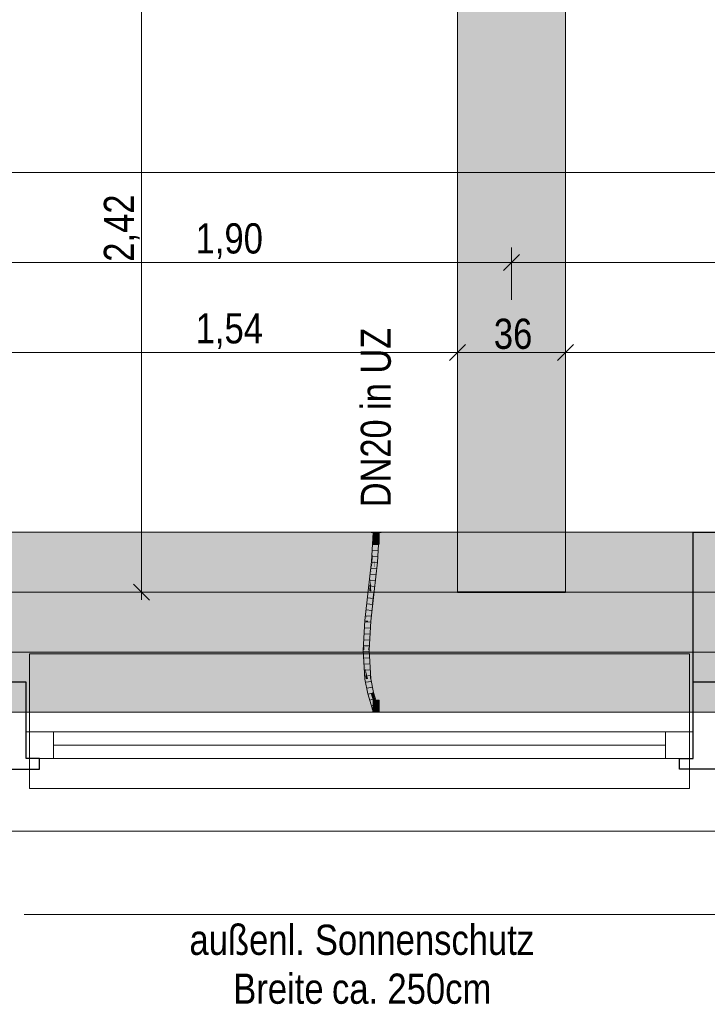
# Model space of a CAD drawing. Extents: x -720 to 300, y 62 to 1107.
# Tile 30 of 117: x -202 to -156, y 189 to 255. Entities that reach past the tile are written whole.
import ezdxf
from ezdxf.lldxf.tags import DXFTag

# ---------------------------------------------------------------- set-up
doc = ezdxf.new("R2010")
doc.units = 0
doc.layers.get('0').update_dxf_attribs({"lineweight": 35})
for name, color, linetype, lineweight, true_color in [('00_Beschriftung UZ', 3, 'Continuous', 13, 0x00ff00), ('30 -33 Aussenwände- 7 Fassade_ Elemente', 7, 'Continuous', 9, 0x00aacc), ('30 -35 Decken- 1 Konstruktion-Träger- Stahlbeton', 7, 'grob-A06G9FGE8I', 13, 0x33aa00), ('70 -72 Beschriftung- 1 Beschriftung allgemein', 7, 'Continuous', 9, 0xff6633), ('70 -76 Bemaßung- 2 Allgemein', 9, 'Continuous', 5, 0x808080), ('E_Leerrohr 20', 7, 'Continuous', 13, 0xcc0099), ('E_Leerrohr 20-Shading', 7, 'Continuous', 13, 0xcc0099)]:
    doc.layers.add(name, color=color, linetype=linetype, lineweight=lineweight, true_color=true_color)
doc.layers.add('70 -71 Achsen- 1 Gebäudeachsen', color=7, linetype='STRICHPUNKT2-A06G9FGD8I', lineweight=18)
doc.layers.add('Detailelementbeschriftung', color=7, linetype='Continuous', lineweight=9)
doc.layers.add('iwb_Schraffur_Unterzug', color=7, linetype='Continuous', lineweight=5, true_color=0xffffcc, plot=False)
doc.styles.get("Standard").update_dxf_attribs({"font": 'ARIALN.TTF'})
tags = doc.linetypes.add('grob-A06G9FGE8I', pattern=[14, 3, -8, 3]).pattern_tags.tags
tags[8:9] = [DXFTag(74, 4), DXFTag(75, 0), DXFTag(340, '0'), DXFTag(46, 0.0), DXFTag(50, 0.0), DXFTag(44, 0.0), DXFTag(45, 0.0)]
tags[6:7] = [DXFTag(74, 4), DXFTag(75, 0), DXFTag(340, '0'), DXFTag(46, 0.0), DXFTag(50, 0.0), DXFTag(44, 0.0), DXFTag(45, 0.0)]
tags[4:5] = [DXFTag(74, 4), DXFTag(75, 0), DXFTag(340, '0'), DXFTag(46, 0.0), DXFTag(50, 0.0), DXFTag(44, 0.0), DXFTag(45, 0.0)]
tags = doc.linetypes.add('STRICHPUNKT2', pattern=[12.7, 6.35, -3.175, 0, -3.175]).pattern_tags.tags
tags[10:11] = [DXFTag(74, 4), DXFTag(75, 0), DXFTag(340, '0'), DXFTag(46, 0.0), DXFTag(50, 0.0), DXFTag(44, 0.0), DXFTag(45, 0.0)]
tags[8:9] = [DXFTag(74, 4), DXFTag(75, 0), DXFTag(340, '0'), DXFTag(46, 0.0), DXFTag(50, 0.0), DXFTag(44, 0.0), DXFTag(45, 0.0)]
tags[6:7] = [DXFTag(74, 4), DXFTag(75, 0), DXFTag(340, '0'), DXFTag(46, 0.0), DXFTag(50, 0.0), DXFTag(44, 0.0), DXFTag(45, 0.0)]
tags[4:5] = [DXFTag(74, 4), DXFTag(75, 0), DXFTag(340, '0'), DXFTag(46, 0.0), DXFTag(50, 0.0), DXFTag(44, 0.0), DXFTag(45, 0.0)]
tags = doc.linetypes.add('STRICHPUNKT2-A06G9FGD8I', pattern=[12.7, 6.35, -3.175, 0, -3.175]).pattern_tags.tags
tags[10:11] = [DXFTag(74, 4), DXFTag(75, 0), DXFTag(340, '0'), DXFTag(46, 0.0), DXFTag(50, 0.0), DXFTag(44, 0.0), DXFTag(45, 0.0)]
tags[8:9] = [DXFTag(74, 4), DXFTag(75, 0), DXFTag(340, '0'), DXFTag(46, 0.0), DXFTag(50, 0.0), DXFTag(44, 0.0), DXFTag(45, 0.0)]
tags[6:7] = [DXFTag(74, 4), DXFTag(75, 0), DXFTag(340, '0'), DXFTag(46, 0.0), DXFTag(50, 0.0), DXFTag(44, 0.0), DXFTag(45, 0.0)]
tags[4:5] = [DXFTag(74, 4), DXFTag(75, 0), DXFTag(340, '0'), DXFTag(46, 0.0), DXFTag(50, 0.0), DXFTag(44, 0.0), DXFTag(45, 0.0)]

# ---------------------------------------------------------------- blocks, each defined once
blk = doc.blocks.new('Shading-A06G9FFB8I', base_point=(-178.541, 216.193))
at = {"layer": 'E_Leerrohr 20-Shading', "color": 223, "true_color": 0xc57fb4}
for points in [[(-178.605, 219.033), (-178.546, 220.739), (-178.617, 218.894), (-178.639, 218.896)], [(-178.571, 219.431), (-178.546, 220.739), (-178.605, 219.033)], [(-178.546, 220.739), (-178.571, 219.431), (-178.482, 220.835), (-178.529, 219.907)], [(-178.546, 220.739), (-178.482, 220.835), (-178.541, 220.835)], [(-178.241, 218.863), (-178.141, 220.835), (-178.299, 218.868), (-178.282, 219.201)], [(-178.141, 220.835), (-178.199, 220.835), (-178.282, 219.201)], [(-178.61, 218.894), (-178.581, 218.891), (-178.605, 219.033), (-178.571, 219.431)], [(-178.571, 219.431), (-178.581, 218.891), (-178.529, 219.907)], [(-178.61, 218.894), (-178.605, 219.033), (-178.617, 218.894)], [(-179.116, 212.099), (-179.197, 212.988), (-179.157, 212.327)], [(-179.197, 212.988), (-179.068, 211.83), (-179.177, 212.988)], [(-179.197, 212.988), (-179.116, 212.099), (-179.068, 211.83), (-179.068, 211.829)], [(-179.068, 211.83), (-179.138, 212.988), (-179.177, 212.988)], [(-178.739, 211.075), (-178.805, 212.988), (-178.855, 212.988)], [(-178.739, 211.075), (-178.73, 211.89), (-178.805, 212.988), (-178.797, 212.988)], [(-179.079, 211.04), (-179.021, 211.046), (-179.157, 212.327), (-179.116, 212.099)], [(-179.116, 212.099), (-179.021, 211.046), (-179.068, 211.829)], [(-178.73, 211.89), (-178.739, 211.075), (-178.719, 211.077)], [(-178.681, 211.081), (-178.73, 211.89), (-178.719, 211.077)], [(-179.021, 211.046), (-179.079, 211.04), (-178.837, 210.077), (-178.894, 210.063)], [(-178.739, 211.075), (-178.562, 210.145), (-178.719, 211.077)], [(-178.562, 210.145), (-178.681, 211.081), (-178.719, 211.077)], [(-178.562, 210.145), (-178.558, 210.185), (-178.681, 211.081), (-178.671, 211.027)], [(-178.558, 210.185), (-178.541, 210.346), (-178.671, 211.027)], [(-178.552, 210.147), (-178.515, 210.156), (-178.558, 210.186), (-178.541, 210.346)], [(-178.505, 210.158), (-178.541, 210.346), (-178.515, 210.156)], [(-178.553, 209.132), (-178.837, 210.077), (-178.671, 209.321), (-178.894, 210.063)], [(-178.558, 210.185), (-178.562, 210.145), (-178.553, 210.147)], [(-178.553, 210.147), (-178.562, 210.145), (-178.529, 210.036)], [(-178.553, 210.147), (-178.552, 210.147), (-178.558, 210.185), (-178.558, 210.186)], [(-178.529, 210.036), (-178.552, 210.147), (-178.553, 210.147)], [(-178.412, 209.663), (-178.515, 210.156), (-178.552, 210.147)], [(-178.529, 210.036), (-178.399, 209.603), (-178.552, 210.147), (-178.412, 209.663)], [(-178.226, 209.231), (-178.505, 210.158), (-178.399, 209.603), (-178.515, 210.156)], [(-178.226, 209.231), (-178.399, 209.603), (-178.282, 209.214)], [(-178.671, 209.321), (-178.609, 209.115), (-178.569, 209.128)], [(-178.553, 209.132), (-178.671, 209.321), (-178.569, 209.128)], [(-178.569, 209.128), (-178.609, 209.115), (-178.549, 209.097), (-178.597, 209.079)], [(-178.541, 209.099), (-178.553, 209.132), (-178.549, 209.097), (-178.569, 209.128)], [(-178.488, 208.896), (-178.543, 208.89), (-178.488, 208.859), (-178.541, 208.859)], [(-178.488, 208.859), (-178.486, 208.859), (-178.488, 208.896), (-178.486, 208.897)], [(-178.486, 208.859), (-178.484, 208.859), (-178.486, 208.897), (-178.485, 208.897)], [(-178.482, 208.859), (-178.484, 208.897), (-178.484, 208.859), (-178.485, 208.897)], [(-178.22, 209.215), (-178.282, 209.214), (-178.271, 209.197)], [(-178.282, 209.214), (-178.275, 209.195), (-178.271, 209.197)], [(-178.141, 208.859), (-178.148, 208.934), (-178.199, 208.859), (-178.203, 208.928)], [(-178.141, 208.859), (-178.145, 208.934), (-178.148, 208.934)]]:
    blk.add_solid(points, dxfattribs=at)
at = {"layer": 'E_Leerrohr 20-Shading', "color": 231, "true_color": 0xe17fc9}
for points in [[(-178.44, 218.88), (-178.341, 220.835), (-178.529, 219.907), (-178.482, 220.835)], [(-178.341, 220.835), (-178.44, 218.88), (-178.37, 218.874)], [(-178.37, 218.874), (-178.299, 218.868), (-178.341, 220.835), (-178.282, 219.201)], [(-178.282, 219.201), (-178.199, 220.835), (-178.341, 220.835)], [(-178.529, 219.907), (-178.581, 218.891), (-178.493, 218.884)], [(-178.44, 218.88), (-178.529, 219.907), (-178.493, 218.884)], [(-178.712, 217.718), (-178.493, 218.884), (-178.581, 218.891)], [(-178.712, 217.718), (-178.66, 216.911), (-178.493, 218.884), (-178.471, 218.605)], [(-178.476, 218.432), (-178.527, 216.896), (-178.44, 218.88), (-178.52, 216.895)], [(-178.52, 216.895), (-178.399, 217.971), (-178.44, 218.88), (-178.37, 218.874)], [(-178.471, 218.605), (-178.44, 218.88), (-178.493, 218.884)], [(-178.471, 218.605), (-178.476, 218.432), (-178.44, 218.88)], [(-178.399, 217.971), (-178.299, 218.868), (-178.37, 218.874)], [(-178.471, 218.605), (-178.66, 216.911), (-178.476, 218.433), (-178.601, 216.905)], [(-178.601, 216.905), (-178.527, 216.896), (-178.476, 218.433)], [(-178.712, 217.718), (-178.801, 216.927), (-178.734, 216.92)], [(-178.66, 216.911), (-178.712, 217.718), (-178.734, 216.92)], [(-178.885, 214.943), (-178.801, 216.927), (-179.025, 214.955)], [(-178.801, 216.927), (-178.885, 214.943), (-178.734, 216.92), (-178.742, 216.604)], [(-178.758, 216.057), (-178.66, 216.911), (-178.734, 216.92)], [(-178.758, 216.057), (-178.527, 216.896), (-178.66, 216.911)], [(-178.758, 216.057), (-178.616, 216.052), (-178.527, 216.896), (-178.529, 216.81)], [(-178.529, 216.81), (-178.52, 216.895), (-178.527, 216.896)], [(-178.885, 214.943), (-178.758, 216.057), (-178.742, 216.604)], [(-178.885, 214.943), (-178.883, 214.943), (-178.758, 216.057), (-178.757, 216.057)], [(-178.757, 216.057), (-178.883, 214.943), (-178.709, 216.055), (-178.777, 214.934)], [(-178.777, 214.934), (-178.744, 214.931), (-178.709, 216.055), (-178.616, 216.052)], [(-179.121, 212.988), (-179.03, 214.879), (-179.13, 213.129)], [(-179.121, 212.988), (-178.997, 212.988), (-179.03, 214.879), (-178.889, 214.867)], [(-178.889, 214.867), (-178.885, 214.943), (-179.03, 214.879), (-179.025, 214.955)], [(-178.997, 212.988), (-178.878, 212.988), (-178.889, 214.867), (-178.861, 213.307)], [(-178.889, 214.867), (-178.861, 213.307), (-178.883, 214.943), (-178.777, 214.934)], [(-178.883, 214.943), (-178.885, 214.943), (-178.889, 214.867)], [(-178.861, 213.307), (-178.855, 212.988), (-178.777, 214.934), (-178.744, 214.931)], [(-179.138, 212.988), (-179.121, 212.988), (-179.13, 213.129)], [(-179.068, 211.83), (-178.88, 211.06), (-179.138, 212.988), (-179.121, 212.988)], [(-178.88, 211.06), (-178.997, 212.988), (-179.121, 212.988)], [(-178.855, 212.988), (-178.997, 212.988), (-178.739, 211.075), (-178.88, 211.06)], [(-178.878, 212.988), (-178.855, 212.988), (-178.861, 213.307)], [(-179.068, 211.83), (-179.021, 211.046), (-178.93, 211.055)], [(-178.88, 211.06), (-179.068, 211.83), (-178.93, 211.055)], [(-178.699, 210.111), (-178.93, 211.055), (-178.837, 210.077), (-179.021, 211.046)], [(-178.699, 210.111), (-178.88, 211.06), (-178.93, 211.055)], [(-178.739, 211.075), (-178.88, 211.06), (-178.562, 210.145), (-178.699, 210.111)], [(-178.471, 209.35), (-178.699, 210.111), (-178.553, 209.132), (-178.837, 210.077)], [(-178.529, 210.036), (-178.562, 210.145), (-178.471, 209.35), (-178.699, 210.111)], [(-178.414, 209.266), (-178.399, 209.603), (-178.515, 209.864), (-178.529, 210.036)], [(-178.471, 209.35), (-178.418, 209.173), (-178.515, 209.864), (-178.414, 209.266)], [(-178.364, 209.19), (-178.399, 209.603), (-178.399, 209.179), (-178.414, 209.266)], [(-178.282, 209.214), (-178.399, 209.603), (-178.364, 209.19)], [(-178.471, 209.35), (-178.553, 209.132), (-178.511, 209.145)], [(-178.511, 209.145), (-178.553, 209.132), (-178.52, 209.107), (-178.541, 209.099)], [(-178.52, 209.107), (-178.541, 209.099), (-178.527, 209.077), (-178.533, 209.075)], [(-178.527, 209.077), (-178.533, 209.075), (-178.529, 209.066)], [(-178.381, 209.07), (-178.399, 209.122), (-178.529, 209.066), (-178.527, 209.077)], [(-178.381, 209.07), (-178.529, 209.066), (-178.516, 209.026)], [(-178.399, 209.122), (-178.408, 209.147), (-178.527, 209.077), (-178.52, 209.107)], [(-178.408, 209.147), (-178.418, 209.173), (-178.52, 209.107), (-178.511, 209.145)], [(-178.381, 209.07), (-178.516, 209.026), (-178.365, 209.018), (-178.502, 208.98)], [(-178.418, 209.173), (-178.471, 209.35), (-178.511, 209.145)], [(-178.487, 208.984), (-178.502, 208.98), (-178.486, 208.938), (-178.491, 208.937)], [(-178.487, 208.913), (-178.485, 208.913), (-178.491, 208.937), (-178.486, 208.938)], [(-178.352, 208.965), (-178.365, 209.018), (-178.486, 208.938), (-178.487, 208.984)], [(-178.485, 208.913), (-178.487, 208.913), (-178.485, 208.897)], [(-178.485, 208.913), (-178.349, 208.944), (-178.486, 208.938), (-178.352, 208.965)], [(-178.484, 208.897), (-178.344, 208.912), (-178.485, 208.913), (-178.349, 208.944)], [(-178.484, 208.897), (-178.485, 208.913), (-178.485, 208.897)], [(-178.344, 208.912), (-178.484, 208.897), (-178.341, 208.859), (-178.482, 208.859)], [(-178.414, 209.266), (-178.418, 209.173), (-178.399, 209.179)], [(-178.364, 209.19), (-178.418, 209.173), (-178.361, 209.164), (-178.408, 209.147)], [(-178.361, 209.164), (-178.408, 209.147), (-178.359, 209.136), (-178.399, 209.122)], [(-178.359, 209.136), (-178.399, 209.122), (-178.353, 209.079), (-178.381, 209.07)], [(-178.348, 209.022), (-178.353, 209.079), (-178.364, 209.018), (-178.381, 209.07)], [(-178.381, 209.07), (-178.381, 209.07), (-178.364, 209.018), (-178.365, 209.018)], [(-178.348, 209.022), (-178.365, 209.018), (-178.344, 208.967), (-178.352, 208.965)], [(-178.361, 209.164), (-178.282, 209.214), (-178.364, 209.19)], [(-178.359, 209.136), (-178.295, 209.158), (-178.361, 209.164), (-178.288, 209.191)], [(-178.353, 209.079), (-178.31, 209.093), (-178.359, 209.136), (-178.295, 209.158)], [(-178.348, 209.022), (-178.322, 209.029), (-178.353, 209.079), (-178.31, 209.093)], [(-178.344, 208.967), (-178.352, 208.965), (-178.342, 208.912), (-178.344, 208.912)], [(-178.344, 208.967), (-178.332, 208.969), (-178.348, 209.022), (-178.322, 209.029)], [(-178.342, 208.912), (-178.339, 208.913), (-178.344, 208.967), (-178.332, 208.969)], [(-178.342, 208.912), (-178.344, 208.912), (-178.341, 208.859)], [(-178.341, 208.859), (-178.339, 208.913), (-178.342, 208.912)], [(-178.341, 208.859), (-178.199, 208.859), (-178.339, 208.913), (-178.203, 208.928)], [(-178.339, 208.913), (-178.203, 208.928), (-178.332, 208.969), (-178.214, 208.993)], [(-178.332, 208.969), (-178.214, 208.993), (-178.322, 209.029), (-178.229, 209.055)], [(-178.322, 209.029), (-178.229, 209.055), (-178.31, 209.093), (-178.247, 209.113)], [(-178.31, 209.093), (-178.247, 209.113), (-178.295, 209.158), (-178.266, 209.168)], [(-178.295, 209.158), (-178.266, 209.168), (-178.288, 209.191), (-178.275, 209.195)], [(-178.288, 209.191), (-178.275, 209.195), (-178.282, 209.214)]]:
    blk.add_solid(points, dxfattribs=at)
at = {"layer": 'E_Leerrohr 20-Shading', "color": 223, "true_color": 0xc67fb4}
for points in [[(-178.656, 218.692), (-178.801, 216.927), (-178.61, 218.894), (-178.712, 217.718)], [(-178.678, 218.114), (-178.712, 217.718), (-178.581, 218.891)], [(-178.61, 218.894), (-178.678, 218.114), (-178.581, 218.891)], [(-178.656, 218.692), (-178.639, 218.896), (-178.671, 218.615)], [(-178.639, 218.896), (-178.656, 218.692), (-178.617, 218.894)], [(-178.656, 218.692), (-178.61, 218.894), (-178.617, 218.894)], [(-178.399, 217.971), (-178.443, 217.211), (-178.241, 218.863), (-178.37, 217.706)], [(-178.399, 217.971), (-178.241, 218.863), (-178.299, 218.868)], [(-178.671, 218.615), (-178.79, 217.55), (-178.801, 216.927), (-178.843, 216.932)], [(-178.671, 218.615), (-178.801, 216.927), (-178.656, 218.692)], [(-178.79, 217.55), (-178.859, 216.934), (-178.843, 216.932)], [(-178.478, 216.971), (-178.399, 217.971), (-178.49, 216.892), (-178.52, 216.895)], [(-178.443, 217.211), (-178.399, 217.971), (-178.478, 216.971)], [(-178.443, 217.211), (-178.461, 216.889), (-178.37, 217.706)], [(-179.025, 214.955), (-178.801, 216.927), (-179.026, 214.955)], [(-178.859, 216.934), (-178.988, 215.409), (-178.99, 215.276), (-178.992, 215.256)], [(-178.859, 216.934), (-178.99, 215.276), (-178.843, 216.932)], [(-178.99, 215.276), (-178.801, 216.927), (-178.843, 216.932)], [(-178.988, 215.409), (-178.859, 216.934), (-178.974, 215.92)], [(-178.485, 216.891), (-178.671, 215.053), (-178.541, 216.193)], [(-178.485, 216.891), (-178.558, 216.436), (-178.671, 215.053), (-178.586, 216.105)], [(-178.616, 216.052), (-178.561, 216.419), (-178.529, 216.81)], [(-178.561, 216.419), (-178.558, 216.436), (-178.529, 216.81), (-178.52, 216.895)], [(-178.52, 216.895), (-178.558, 216.436), (-178.49, 216.892)], [(-178.558, 216.436), (-178.485, 216.891), (-178.49, 216.892)], [(-178.541, 216.193), (-178.461, 216.889), (-178.485, 216.891)], [(-178.485, 216.891), (-178.478, 216.971), (-178.49, 216.892)], [(-178.485, 216.891), (-178.461, 216.889), (-178.478, 216.971), (-178.443, 217.211)], [(-178.696, 214.927), (-178.586, 216.105), (-178.744, 214.931), (-178.599, 216.083)], [(-178.586, 216.105), (-178.696, 214.927), (-178.671, 215.096)], [(-178.663, 215.148), (-178.586, 216.105), (-178.671, 215.096)], [(-178.561, 216.419), (-178.616, 216.052), (-178.569, 216.32), (-178.599, 216.083)], [(-178.599, 216.083), (-178.586, 216.105), (-178.569, 216.32)], [(-178.586, 216.105), (-178.558, 216.436), (-178.561, 216.419)], [(-179.084, 214.96), (-179.026, 214.955), (-178.974, 215.92), (-178.988, 215.409)], [(-179.026, 214.955), (-179.11, 214.062), (-179.03, 214.879), (-179.13, 213.129)], [(-179.084, 214.96), (-179.095, 214.765), (-179.026, 214.955), (-179.11, 214.062)], [(-179.03, 214.879), (-179.025, 214.955), (-179.026, 214.955)], [(-178.988, 215.409), (-179.026, 214.955), (-178.992, 215.256)], [(-178.855, 212.988), (-178.696, 214.927), (-178.744, 214.931)], [(-178.855, 212.988), (-178.787, 213.149), (-178.696, 214.927), (-178.685, 214.926)], [(-178.696, 214.927), (-178.685, 214.926), (-178.671, 215.096)], [(-178.671, 215.053), (-178.663, 215.148), (-178.685, 214.926), (-178.671, 215.096)], [(-179.11, 214.062), (-179.095, 214.765), (-179.158, 213.55), (-179.162, 213.602)], [(-179.162, 213.602), (-179.175, 213.371), (-179.158, 213.55)], [(-179.158, 213.55), (-179.175, 213.371), (-179.13, 213.126), (-179.138, 212.988)], [(-179.13, 213.129), (-179.11, 214.062), (-179.13, 213.126), (-179.158, 213.55)], [(-179.175, 213.371), (-179.197, 212.988), (-179.177, 212.988)], [(-179.138, 212.988), (-179.175, 213.371), (-179.177, 212.988)], [(-178.787, 213.149), (-178.855, 212.988), (-178.805, 212.988)], [(-178.797, 212.988), (-178.787, 213.149), (-178.805, 212.988)], [(-178.549, 209.097), (-178.597, 209.079), (-178.535, 209.074), (-178.588, 209.055)], [(-178.516, 209.026), (-178.529, 209.066), (-178.588, 209.055), (-178.535, 209.074)], [(-178.516, 209.026), (-178.588, 209.055), (-178.571, 209.008)], [(-178.516, 209.026), (-178.571, 209.008), (-178.502, 208.98), (-178.558, 208.965)], [(-178.502, 208.98), (-178.558, 208.965), (-178.493, 208.937), (-178.548, 208.925)], [(-178.533, 209.075), (-178.541, 209.099), (-178.535, 209.074), (-178.549, 209.097)], [(-178.489, 208.91), (-178.493, 208.937), (-178.544, 208.897), (-178.548, 208.925)], [(-178.488, 208.896), (-178.489, 208.91), (-178.543, 208.89), (-178.544, 208.897)], [(-178.529, 209.066), (-178.533, 209.075), (-178.535, 209.074)], [(-178.502, 208.98), (-178.516, 209.026), (-178.502, 208.98), (-178.516, 209.026)], [(-178.491, 208.937), (-178.502, 208.98), (-178.493, 208.937), (-178.502, 208.98)], [(-178.488, 208.896), (-178.486, 208.897), (-178.493, 208.937), (-178.492, 208.937)], [(-178.492, 208.937), (-178.486, 208.897), (-178.491, 208.937), (-178.485, 208.897)], [(-178.485, 208.897), (-178.484, 208.897), (-178.491, 208.937)], [(-178.271, 209.197), (-178.275, 209.195), (-178.255, 209.172), (-178.266, 209.168)], [(-178.21, 209.188), (-178.22, 209.215), (-178.255, 209.172), (-178.271, 209.197)], [(-178.255, 209.172), (-178.266, 209.168), (-178.224, 209.121), (-178.247, 209.113)], [(-178.191, 209.132), (-178.21, 209.188), (-178.224, 209.121), (-178.255, 209.172)], [(-178.224, 209.121), (-178.247, 209.113), (-178.193, 209.065), (-178.229, 209.055)], [(-178.193, 209.065), (-178.229, 209.055), (-178.167, 209.003), (-178.214, 208.993)], [(-178.172, 209.071), (-178.191, 209.132), (-178.193, 209.065), (-178.224, 209.121)], [(-178.167, 209.003), (-178.214, 208.993), (-178.148, 208.934), (-178.203, 208.928)], [(-178.156, 209.005), (-178.172, 209.071), (-178.167, 209.003), (-178.193, 209.065)], [(-178.154, 208.991), (-178.156, 209.005), (-178.163, 208.989), (-178.167, 209.003)], [(-178.148, 208.934), (-178.145, 208.934), (-178.163, 208.989), (-178.154, 208.991)]]:
    blk.add_solid(points, dxfattribs=at)
blk = doc.blocks.new('Shading-A06G9FFD8I', base_point=(-178.341, 220.047))
at = {"layer": 'E_Leerrohr 20-Shading', "color": 213, "true_color": 0xd67fc0}
for points in [[(-178.671, 220.847), (-178.671, 220.835), (-178.636, 220.847), (-178.636, 220.835)], [(-178.636, 220.835), (-178.341, 220.835), (-178.636, 220.847), (-178.341, 220.847)], [(-178.541, 220.047), (-178.341, 220.047), (-178.541, 220.835), (-178.341, 220.835)], [(-178.341, 220.847), (-178.341, 220.835), (-178.276, 220.847), (-178.276, 220.835)], [(-178.341, 220.047), (-178.141, 220.047), (-178.341, 220.835), (-178.141, 220.835)], [(-178.276, 220.835), (-178.011, 220.835), (-178.276, 220.847), (-178.011, 220.847)]]:
    blk.add_solid(points, dxfattribs=at)
blk = doc.blocks.new('Shading-A06G9FFF8I', base_point=(-178.141, 209.647))
at = {"layer": 'E_Leerrohr 20-Shading', "color": 213, "true_color": 0xd67fc0}
for points in [[(-178.341, 209.647), (-178.541, 209.647), (-178.341, 208.859), (-178.541, 208.859)], [(-178.141, 209.647), (-178.341, 209.647), (-178.141, 208.859), (-178.341, 208.859)], [(-178.433, 208.859), (-178.671, 208.859), (-178.433, 208.847), (-178.671, 208.847)], [(-178.341, 208.847), (-178.341, 208.859), (-178.433, 208.847), (-178.433, 208.859)], [(-178.276, 208.859), (-178.341, 208.859), (-178.276, 208.847), (-178.341, 208.847)], [(-178.011, 208.847), (-178.011, 208.859), (-178.276, 208.847), (-178.276, 208.859)]]:
    blk.add_solid(points, dxfattribs=at)
blk = doc.blocks.new('Referenz-A06G9FGF8I')
at = {"layer": '00_Beschriftung UZ', "color": 0, "linetype": 'Continuous', "lineweight": 5, "ltscale": 0.13}
blk.add_line((-0.806, 220.847), (-682.312, 220.847), dxfattribs=at)
at = {"layer": '30 -33 Aussenwände- 7 Fassade_ Elemente', "color": 0, "linetype": 'Continuous', "ltscale": 0.13}
for p, q in [((-154.806, 220.847), (-297.806, 220.847)), ((-201.673, 207.547), (-157.206, 207.547)), ((-201.673, 205.747), (-201.673, 207.547)), ((-157.206, 207.547), (-157.206, 205.747)), ((-157.206, 205.747), (-201.673, 205.747)), ((-300.906, 200.907), (-151.706, 200.907))]:
    blk.add_line(p, q, dxfattribs=at)
at = {"layer": '30 -33 Aussenwände- 7 Fassade_ Elemente', "color": 0, "linetype": 'Continuous', "lineweight": -2, "ltscale": 0.25}
for p, q in [((-157.206, 210.847), (-157.206, 220.847)), ((-157.206, 220.847), (-154.806, 220.847)), ((-201.673, 210.847), (-204.073, 210.847)), ((-201.673, 205.747), (-201.673, 210.847)), ((-157.206, 205.747), (-157.206, 210.847)), ((-154.806, 210.847), (-157.206, 210.847)), ((-200.773, 205.747), (-201.673, 205.747)), ((-200.773, 205.047), (-200.773, 205.747)), ((-158.106, 205.747), (-157.206, 205.747)), ((-158.106, 205.047), (-158.106, 205.747)), ((-204.973, 205.047), (-200.773, 205.047)), ((-154.806, 205.047), (-158.106, 205.047))]:
    blk.add_line(p, q, dxfattribs=at)
at = {"layer": '30 -33 Aussenwände- 7 Fassade_ Elemente', "color": 0}
for p, q in [((-201.439, 212.747), (-201.439, 207.547)), ((-157.439, 212.747), (-201.439, 212.747)), ((-157.439, 207.547), (-157.439, 212.747)), ((-201.439, 207.547), (-201.439, 205.747)), ((-199.839, 207.547), (-201.439, 207.547)), ((-199.839, 207.547), (-159.039, 207.547)), ((-199.839, 205.747), (-199.839, 207.547)), ((-159.039, 207.547), (-159.039, 205.747)), ((-159.039, 207.547), (-157.439, 207.547)), ((-157.439, 207.547), (-157.439, 205.747)), ((-199.839, 206.647), (-159.039, 206.647)), ((-201.439, 205.747), (-199.839, 205.747)), ((-201.439, 203.747), (-201.439, 205.747)), ((-159.039, 205.747), (-199.839, 205.747)), ((-157.439, 205.747), (-159.039, 205.747)), ((-157.439, 205.747), (-157.439, 203.747)), ((-157.439, 203.747), (-201.439, 203.747))]:
    blk.add_line(p, q, dxfattribs=at)
at = {"layer": '30 -33 Aussenwände- 7 Fassade_ Elemente', "color": 0, "linetype": 'Continuous', "lineweight": 18, "ltscale": 0.18}
for p, q in [((-201.673, 205.747), (-201.673, 207.547)), ((-201.673, 207.547), (-199.839, 207.547)), ((-199.839, 207.547), (-199.839, 205.747)), ((-159.039, 205.747), (-159.039, 207.547)), ((-159.039, 207.547), (-157.206, 207.547)), ((-157.206, 207.547), (-157.206, 205.747)), ((-159.039, 206.647), (-199.839, 206.647)), ((-199.839, 205.747), (-201.673, 205.747)), ((-157.206, 205.747), (-159.039, 205.747))]:
    blk.add_line(p, q, dxfattribs=at)
at = {"layer": '30 -35 Decken- 1 Konstruktion-Träger- Stahlbeton', "color": 0}
for p, q in [((-172.906, 216.847), (-172.906, 763.847)), ((-165.706, 216.847), (-165.706, 763.847)), ((5.694, 216.847), (-682.312, 216.847)), ((5.694, 208.847), (-682.312, 208.847))]:
    blk.add_line(p, q, dxfattribs=at)
at = {"layer": '30 -35 Decken- 1 Konstruktion-Träger- Stahlbeton', "color": 0, "linetype": 'Continuous', "lineweight": 35, "ltscale": 0.35}
blk.add_line((-172.906, 216.847), (-165.706, 216.847), dxfattribs=at)
at = {"layer": '70 -71 Achsen- 1 Gebäudeachsen', "color": 0, "linetype": 'STRICHPUNKT2-A06G9FGD8I', "ltscale": 0.18}
blk.add_line((-682.312, 212.847), (77.244, 212.847), dxfattribs=at)
at = {"layer": '70 -72 Beschriftung- 1 Beschriftung allgemein', "color": 0, "linetype": 'Continuous', "ltscale": 0.13}
blk.add_line((-154.806, 195.349), (-201.806, 195.349), dxfattribs=at)
at = {"layer": '70 -76 Bemaßung- 2 Allgemein', "color": 0, "linetype": 'Continuous', "ltscale": 0.13}
for p, q in [((-193.977, 217.907), (-193.977, 264.186)), ((-1.866, 244.847), (-682.312, 244.847)), ((-169.306, 236.347), (-169.306, 239.847)), ((-169.306, 236.347), (-169.306, 239.847)), ((-170.366, 238.847), (-206.246, 238.847)), ((-168.306, 238.847), (-170.366, 238.847)), ((-170.306, 238.847), (-168.246, 238.847)), ((-132.366, 238.847), (-168.246, 238.847)), ((-172.906, 230.347), (-172.906, 233.847)), ((-172.906, 230.347), (-172.906, 233.847)), ((-165.706, 230.347), (-165.706, 233.847)), ((-165.706, 230.347), (-165.706, 233.847)), ((-173.966, 232.847), (-202.646, 232.847)), ((-171.906, 232.847), (-173.966, 232.847)), ((-173.906, 232.847), (-171.846, 232.847)), ((-166.766, 232.847), (-171.846, 232.847)), ((-164.706, 232.847), (-166.766, 232.847)), ((-166.706, 232.847), (-164.646, 232.847)), ((-135.966, 232.847), (-164.646, 232.847)), ((-193.977, 216.347), (-193.977, 217.907)), ((-193.446, 216.316), (-194.507, 217.377)), ((-190.977, 216.847), (-192.977, 216.847))]:
    blk.add_line(p, q, dxfattribs=at)
at = {"layer": '70 -76 Bemaßung- 2 Allgemein', "color": 0, "linetype": 'Continuous', "lineweight": 20, "ltscale": 0.2}
for p, q in [((-169.837, 238.316), (-168.775, 239.377)), ((-168.775, 239.377), (-169.837, 238.316)), ((-173.437, 232.316), (-172.375, 233.377)), ((-172.375, 233.377), (-173.437, 232.316)), ((-165.175, 233.377), (-166.237, 232.316)), ((-166.237, 232.316), (-165.175, 233.377))]:
    blk.add_line(p, q, dxfattribs=at)
at = {"layer": '70 -72 Beschriftung- 1 Beschriftung allgemein', "color": 0, "linetype": 'Continuous', "ltscale": 0.13, "char_height": 2.01377, "attachment_point": 1}
for s, insert in [('{\\fArial Narrow;außenl.}', (-190.782, 194.671)), ('{\\fArial Narrow;Sonnenschutz}', (-182.422, 194.671)), ('{\\fArial Narrow;Breite}', (-187.864, 191.409)), ('{\\fArial Narrow;250cm}', (-177.583, 191.409)), ('{\\fArial Narrow;ca.}', (-181.278, 191.409))]:
    blk.add_mtext(s, dxfattribs=dict(at, insert=insert))
at = {"layer": '70 -76 Bemaßung- 2 Allgemein', "color": 0, "linetype": 'Continuous', "ltscale": 0.13, "insert": (-196.492, 238.894), "char_height": 2.01377, "attachment_point": 1, "rotation": 90}
blk.add_mtext('{\\fArial Narrow;2,42}', dxfattribs=at)
at = {"layer": '70 -76 Bemaßung- 2 Allgemein', "color": 0, "linetype": 'Continuous', "ltscale": 0.13, "char_height": 2.01377, "attachment_point": 1}
for s, insert in [('{\\fArial Narrow;1,90}', (-190.374, 241.462)), ('{\\fArial Narrow;1,54}', (-190.37, 235.462)), ('{\\fArial Narrow;36}', (-170.488, 235.098))]:
    blk.add_mtext(s, dxfattribs=dict(at, insert=insert))
blk = doc.blocks.new('Referenz-A06G9FGH8I')
at = {"layer": 'iwb_Schraffur_Unterzug', "linetype": 'Continuous', "ltscale": 0.13}
blk.add_hatch(color=256, dxfattribs=at).paths.add_polyline_path([(-168.906, 216.847), (-172.906, 216.847), (-172.906, 763.847), (-165.706, 763.847), (-165.706, 216.847)])
for points in [[(-682.312, 220.847), (-2.306, 220.847), (-682.312, 218.594)], [(-682.312, 218.594), (-2.306, 220.847), (-2.306, 208.847)], [(-682.312, 218.594), (-2.306, 208.847), (-682.312, 213.352)], [(-682.312, 213.352), (-2.306, 208.847), (-682.312, 208.847)]]:
    blk.add_solid(points, dxfattribs=at)
blk = doc.blocks.new('Enddeckel-A06G9FL78I')
at = {"color": 0, "linetype": 'ByBlock', "lineweight": -2, "ltscale": 0.13}
for p, q in [((-178.541, 209.647), (-178.541, 208.859)), ((-178.424, 209.647), (-178.541, 209.647)), ((-178.258, 209.647), (-178.424, 209.647)), ((-178.141, 209.647), (-178.258, 209.647)), ((-178.141, 208.859), (-178.141, 209.647)), ((-178.671, 208.859), (-178.671, 208.847)), ((-178.478, 208.859), (-178.671, 208.859)), ((-178.478, 208.847), (-178.671, 208.847)), ((-178.424, 208.859), (-178.541, 208.859)), ((-178.204, 208.859), (-178.478, 208.859)), ((-178.204, 208.847), (-178.478, 208.847)), ((-178.258, 208.859), (-178.424, 208.859)), ((-178.141, 208.859), (-178.258, 208.859)), ((-178.011, 208.859), (-178.204, 208.859)), ((-178.011, 208.847), (-178.204, 208.847)), ((-178.011, 208.847), (-178.011, 208.859))]:
    blk.add_line(p, q, dxfattribs=at)
at = {"color": 0, "linetype": 'STRICHPUNKT2', "lineweight": 5, "ltscale": 0.13}
blk.add_line((-178.341, 208.859), (-178.341, 209.647), dxfattribs=at)
blk = doc.blocks.new('Enddeckel-A06G9FL98I')
at = {"color": 0, "linetype": 'ByBlock', "lineweight": -2, "ltscale": 0.13}
for p, q in [((-178.671, 220.847), (-178.671, 220.835)), ((-178.671, 220.847), (-178.478, 220.847)), ((-178.671, 220.835), (-178.478, 220.835)), ((-178.541, 220.835), (-178.541, 220.047)), ((-178.541, 220.835), (-178.424, 220.835)), ((-178.478, 220.847), (-178.204, 220.847)), ((-178.478, 220.835), (-178.204, 220.835)), ((-178.424, 220.835), (-178.258, 220.835)), ((-178.258, 220.835), (-178.141, 220.835)), ((-178.204, 220.847), (-178.011, 220.847)), ((-178.204, 220.835), (-178.011, 220.835)), ((-178.141, 220.047), (-178.141, 220.835)), ((-178.011, 220.835), (-178.011, 220.847)), ((-178.541, 220.047), (-178.424, 220.047)), ((-178.424, 220.047), (-178.258, 220.047)), ((-178.258, 220.047), (-178.141, 220.047))]:
    blk.add_line(p, q, dxfattribs=at)
at = {"color": 0, "linetype": 'STRICHPUNKT2', "lineweight": 5, "ltscale": 0.13}
blk.add_line((-178.341, 220.835), (-178.341, 220.047), dxfattribs=at)
blk = doc.blocks.new('Einzeiliger Text-A06G9FLB8I')
at = {"color": 0, "lineweight": -2, "insert": (-179.36, 222.523), "char_height": 2, "attachment_point": 1, "rotation": 90}
blk.add_mtext('{\\fArial Narrow;DN20 in UZ}', dxfattribs=at)
blk = doc.blocks.new('Flexrohr-A06G9FLD8I')
at = {"color": 0, "linetype": 'ByBlock', "lineweight": -2, "ltscale": 0.13}
for p, q in [((-178.541, 220.835), (-178.639, 218.896)), ((-178.541, 220.835), (-178.141, 220.835)), ((-178.141, 220.835), (-178.241, 218.863)), ((-178.569, 220.042), (-178.193, 220.029)), ((-178.549, 220.438), (-178.173, 220.432)), ((-178.589, 219.645), (-178.214, 219.627)), ((-178.639, 218.896), (-178.859, 216.934)), ((-178.632, 218.853), (-178.257, 218.822)), ((-178.61, 219.249), (-178.234, 219.224)), ((-178.241, 218.863), (-178.461, 216.889)), ((-178.677, 218.456), (-178.302, 218.423)), ((-178.765, 217.664), (-178.391, 217.626)), ((-178.721, 218.06), (-178.347, 218.025)), ((-178.859, 216.934), (-179.084, 214.96)), ((-178.854, 216.871), (-178.48, 216.829)), ((-178.81, 217.267), (-178.436, 217.227)), ((-178.461, 216.889), (-178.685, 214.926)), ((-178.899, 216.472), (-178.526, 216.432)), ((-178.99, 215.675), (-178.616, 215.64)), ((-178.945, 216.074), (-178.571, 216.036)), ((-179.084, 214.96), (-179.197, 212.988)), ((-179.077, 214.878), (-178.702, 214.847)), ((-179.036, 215.277), (-178.661, 215.243)), ((-178.685, 214.926), (-178.797, 212.988)), ((-179.1, 214.475), (-178.725, 214.451)), ((-179.146, 213.67), (-178.77, 213.659)), ((-179.123, 214.072), (-178.747, 214.055)), ((-179.197, 212.988), (-179.079, 211.04)), ((-179.177, 212.864), (-178.801, 212.867)), ((-179.169, 213.267), (-178.793, 213.263)), ((-178.797, 212.988), (-178.681, 211.081)), ((-179.153, 212.461), (-178.777, 212.472)), ((-179.129, 212.058), (-178.753, 212.076)), ((-179.104, 211.654), (-178.729, 211.681)), ((-179.08, 211.251), (-178.705, 211.286)), ((-179.079, 211.04), (-178.894, 210.063)), ((-179.031, 210.848), (-178.658, 210.897)), ((-178.681, 211.081), (-178.505, 210.159)), ((-178.954, 210.444), (-178.585, 210.514)), ((-178.894, 210.063), (-178.609, 209.115)), ((-178.875, 210.042), (-178.51, 210.132)), ((-178.759, 209.655), (-178.396, 209.753)), ((-178.505, 210.159), (-178.226, 209.231)), ((-178.643, 209.268), (-178.282, 209.374)), ((-178.609, 209.115), (-178.597, 209.079)), ((-178.597, 209.079), (-178.588, 209.055)), ((-178.588, 209.055), (-178.571, 209.008)), ((-178.571, 209.008), (-178.558, 208.965)), ((-178.558, 208.965), (-178.548, 208.925)), ((-178.548, 208.925), (-178.543, 208.89)), ((-178.543, 208.89), (-178.541, 208.859)), ((-178.534, 208.909), (-178.162, 208.966)), ((-178.226, 209.231), (-178.22, 209.215)), ((-178.22, 209.215), (-178.21, 209.188)), ((-178.21, 209.188), (-178.191, 209.132)), ((-178.191, 209.132), (-178.172, 209.071)), ((-178.172, 209.071), (-178.156, 209.005)), ((-178.156, 209.005), (-178.145, 208.934)), ((-178.145, 208.934), (-178.141, 208.859)), ((-178.541, 208.859), (-178.141, 208.859))]:
    blk.add_line(p, q, dxfattribs=at)

msp = doc.modelspace()

# ---------------------------------------------------------------- block references
at = {"color": 8, "lineweight": 25, "ltscale": 0.25, "true_color": 0x808080}
for name in ['Referenz-A06G9FGF8I', 'Referenz-A06G9FGH8I']:
    msp.add_blockref(name, (0, 0), dxfattribs=at)
at = {"layer": 'Detailelementbeschriftung', "ltscale": 0.13}
msp.add_blockref('Einzeiliger Text-A06G9FLB8I', (0, 0), dxfattribs=at)
at = {"layer": 'E_Leerrohr 20'}
for name, p in [('Shading-A06G9FFB8I', (-178.541, 216.193)), ('Shading-A06G9FFD8I', (-178.341, 220.047)), ('Shading-A06G9FFF8I', (-178.141, 209.647))]:
    msp.add_blockref(name, p, dxfattribs=at)
at = {"layer": 'E_Leerrohr 20', "ltscale": 0.13}
for name in ['Flexrohr-A06G9FLD8I', 'Enddeckel-A06G9FL98I', 'Enddeckel-A06G9FL78I']:
    msp.add_blockref(name, (0, 0), dxfattribs=at)

doc.saveas('drawing.dxf')
